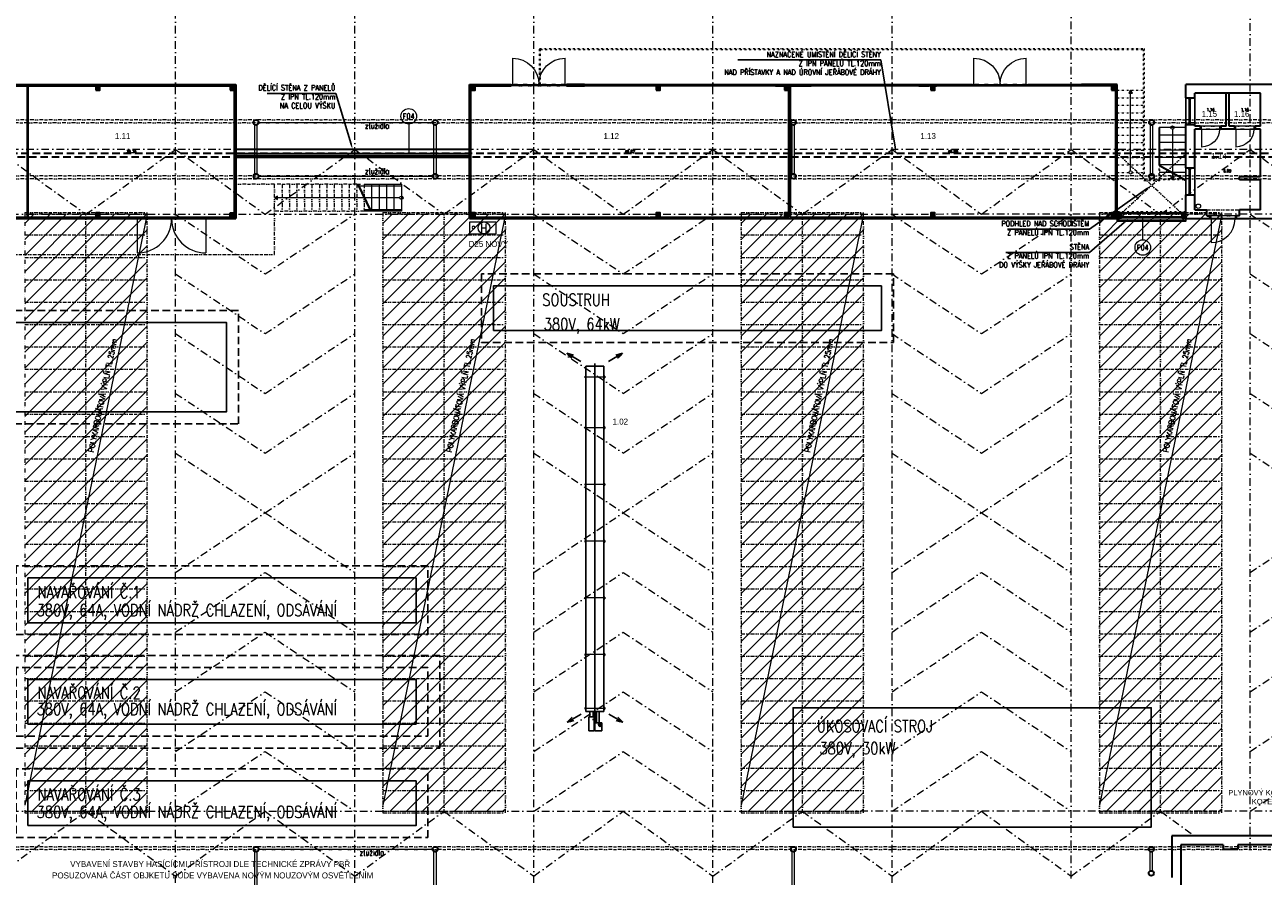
# Model space of a CAD drawing. Header units: millimetres. Extents: x -485339 to 350584, y -2181201 to -313328.
# Tile 53 of 115: x -108934 to -67443, y -1041773 to -1013247. Entities that reach past the tile are written whole.
import ezdxf
from ezdxf import colors
from ezdxf.entities.mleader import LeaderData, LeaderLine
from ezdxf.enums import TextEntityAlignment as Align
from ezdxf.math import Vec2, Vec3

# ---------------------------------------------------------------- set-up
doc = ezdxf.new("R2010")
doc.units = ezdxf.units.MM
doc.header["$LTSCALE"] = 10
for name, pattern in [('DASHDOT', [25.4, 12.7, -6.35, 0, -6.35]), ('DASHED', [19.05, 12.7, -6.35]), ('DĚLICÍ2', [15.875, 6.35, -3.175, 0, -3.175, 0, -3.175]), ('ČÁRKOVANÁ', [19.05, 12.7, -6.35]), ('ČÁRKOVANÁ2', [9.525, 6.35, -3.175])]:
    doc.linetypes.add(name, pattern=pattern)
for name, color, linetype in [('1-UT-POPIS', 7, 'Continuous'), ('1VZT-vytápění', 150, 'Continuous'), ('VYBAVENÍ', 222, 'Continuous'), ('VYBAVENÍ_POPIS', 222, 'Continuous'), ('VYBAVENÍ_POŽADAVKY', 200, 'Continuous')]:
    doc.layers.add(name, color=color, linetype=linetype)
for name, color, linetype, lineweight in [('N_dveře', 10, 'Continuous', 18), ('N_popis', 10, 'Continuous', 18), ('N_čáry_dělící stěna', 212, 'ČÁRKOVANÁ', 35), ('N_čáry_nad', 10, 'DĚLICÍ2', 18), ('N_čáry_obv.plášt', 212, 'Continuous', 18), ('N_čáry_obv.plášt_obrys', 212, 'Continuous', 35), ('N_šrary', 10, 'Continuous', 18), ('PBŘ', 160, 'Continuous', 18), ('St__otvory_dveře', 40, 'Continuous', 18), ('St_otvory_okna', 40, 'Continuous', 18), ('St_plocha_místnosti', 250, 'Continuous', 18), ('St_sloupy_konstrukce haly', 5, 'Continuous', 35), ('St_sloupy_opláštění_půdorys', 25, 'Continuous', 35), ('St_čáry_nad', 250, 'DĚLICÍ2', 18), ('St_čáry_obrys', 5, 'Continuous', 35), ('St_čáry_osy', 250, 'DASHDOT', 18), ('St_čáry_plné', 250, 'Continuous', 18), ('St_čáry_pod', 250, 'ČÁRKOVANÁ2', 18), ('ZTI_ST_kanalda', 234, 'Continuous', 18)]:
    doc.layers.add(name, color=color, linetype=linetype, lineweight=lineweight)
doc.layers.add('St_plocha_místn', color=140, linetype='Continuous', lineweight=18, plot=False)
doc.styles.add('Andy', font='txt')
doc.styles.add('ROMANS', font='romans.shx', dxfattribs={"width": 0.8})
doc.styles.get("Standard").update_dxf_attribs({"font": 'simplex.shx', "width": 0.8})
doc.linetypes.add('ZIGZAG', pattern='A,0.00254,-5.08,[131,ltypeshp.shx,S=5.08,R=0,X=-5.08,Y=0],-10.16,[131,ltypeshp.shx,S=5.08,R=180,X=5.08,Y=0],-5.08', length=20.32254)

# ---------------------------------------------------------------- blocks, each defined once
blk = doc.blocks.new('G$CD8A98CDB')
at = {"layer": 'St_sloupy_konstrukce haly', "color": 250, "lineweight": 18, "ltscale": 2}
for points in [[(-825, 0), (825, 0)], [(-825, -80), (825, -80)]]:
    blk.add_lwpolyline(points, dxfattribs=at)
at = {"layer": 'St_sloupy_konstrukce haly', "ltscale": 2}
for centre in [(-900, -40), (900, -40)]:
    blk.add_circle(centre, 85, dxfattribs=at)
blk = doc.blocks.new('G$C7F8F446A')
at = {"layer": 'St_čáry_plné', "color": 0, "linetype": 'ByBlock', "ltscale": 2}
for p, q in [((20055, 4100), (-55, 4100)), ((-55, 0), (20055, 0))]:
    blk.add_line(p, q, dxfattribs=at)
for points in [[(-55, 4100), (-55, 0)], [(695, 4100), (695, 0)], [(1445, 4100), (1445, 0)], [(2195, 4100), (2195, 0)], [(2945, 4100), (2945, 0)], [(3695, 4100), (3695, 0)], [(4445, 4100), (4445, 0)], [(5195, 4100), (5195, 0)], [(5945, 4100), (5945, 0)], [(6695, 4100), (6695, 0)], [(7445, 4100), (7445, 0)], [(8195, 4100), (8195, 0)], [(8945, 4100), (8945, 0)], [(9695, 4100), (9695, 0)], [(10305, 4100), (10305, 0)], [(11055, 4100), (11055, 0)], [(11805, 4100), (11805, 0)], [(12555, 4100), (12555, 0)], [(13305, 4100), (13305, 0)], [(14055, 4100), (14055, 0)], [(14805, 4100), (14805, 0)], [(15555, 4100), (15555, 0)], [(16305, 4100), (16305, 0)], [(17055, 4100), (17055, 0)], [(17805, 4100), (17805, 0)], [(18555, 4100), (18555, 0)], [(19305, 4100), (19305, 0)], [(20055, 4100), (20055, 0)], [(-55, 2050), (20000, 2050)]]:
    blk.add_lwpolyline(points, dxfattribs=at)
at = {"layer": 'St_čáry_pod', "color": 0, "linetype": 'ByBlock', "ltscale": 2}
for p, q in [((0, 4100), (0, 0)), ((20000, 0), (20000, 4100))]:
    blk.add_line(p, q, dxfattribs=at)
blk = doc.blocks.new('*U1155')
at = {"layer": 'St_čáry_osy', "ltscale": 2}
blk.add_lwpolyline([(-3000, -1000), (-4, 1000), (3000, -1000)], dxfattribs=at)
blk = doc.blocks.new('*U1154')
at = {"layer": 'St_čáry_osy', "ltscale": 2}
for p in [(24000, 8000), (36000, 8000), (48000, 8000), (60000, 8000), (24000, 6000), (36000, 6000), (48000, 6000), (60000, 6000), (24000, 4000), (36000, 4000), (48000, 4000), (60000, 4000), (24000, 2000), (36000, 2000), (48000, 2000), (60000, 2000), (24000, 0), (36000, 0), (48000, 0), (60000, 0)]:
    blk.add_blockref('*U1155', p, dxfattribs=at)
blk = doc.blocks.new('*U1157')
at = {"layer": 'St_čáry_osy', "ltscale": 2}
blk.add_lwpolyline([(-3000, -1000), (-4, 1000), (3000, -1000)], dxfattribs=at)
blk = doc.blocks.new('*U1156')
at = {"layer": 'St_čáry_osy', "ltscale": 2}
for p in [(24000, 8000), (36000, 8000), (48000, 8000), (60000, 8000), (24000, 6000), (36000, 6000), (48000, 6000), (60000, 6000), (24000, 4000), (36000, 4000), (48000, 4000), (60000, 4000), (24000, 2000), (36000, 2000), (48000, 2000), (60000, 2000), (24000, 0), (36000, 0), (48000, 0), (60000, 0)]:
    blk.add_blockref('*U1157', p, dxfattribs=at)
blk = doc.blocks.new('G$C325A9F68')
at = {"layer": 'St_otvory_okna', "ltscale": 2}
for points in [[(0, 0), (1200, 0), (1200, 50), (0, 50)], [(0, 0), (50, 0), (50, 50), (0, 50)], [(1200, 0), (1150, 0), (1150, 50), (1200, 50)]]:
    blk.add_lwpolyline(points, close=True, dxfattribs=at)
blk = doc.blocks.new('G$C19647512')
at = {"layer": 'St__otvory_dveře', "ltscale": 2}
for points in [[(0, -50), (50, -50), (50, 0), (0, 0)], [(2350, -50), (2400, -50), (2400, 0), (2350, 0)]]:
    blk.add_lwpolyline(points, close=True, dxfattribs=at)
at = {"layer": 'St__otvory_dveře', "linetype": 'DĚLICÍ2', "ltscale": 2}
for points in [[(2350, 0), (50, 0)], [(2350, -50), (50, -50)]]:
    blk.add_lwpolyline(points, dxfattribs=at)
at = {"layer": 'St__otvory_dveře', "ltscale": 2}
for points in [[(50, -50), (50, -1200)], [(2350, -50), (2350, -1200)]]:
    blk.add_lwpolyline(points, dxfattribs=at)
for centre, start, end in [((50, -50), 270, 0), ((2350, -50), 180, 270)]:
    blk.add_arc(centre, 1150, start, end, dxfattribs=at)
blk = doc.blocks.new('G$C2F820337')
at = {"layer": 'St_sloupy_opláštění_půdorys', "ltscale": 2}
blk.add_lwpolyline([(-70, -70), (70, -70), (70, 70), (-70, 70)], close=True, dxfattribs=at)
for points in [[(-70, 70), (70, -70)], [(70, 70), (-70, -70)]]:
    blk.add_lwpolyline(points, dxfattribs=at)
blk = doc.blocks.new('G$C541DE37C')
at = {"layer": 'St_otvory_okna', "ltscale": 2}
for points in [[(0, -900), (0, 0), (-50, 0), (-50, -900)], [(0, 0), (0, -50), (-50, -50), (-50, 0)], [(0, -900), (0, -850), (-50, -850), (-50, -900)]]:
    blk.add_lwpolyline(points, close=True, dxfattribs=at)
blk = doc.blocks.new('G$C3969F823')
at = {"layer": 'St__otvory_dveře', "ltscale": 2}
for points in [[(-100, -50), (-100, 0), (0, 0), (0, -50)], [(-101, -700), (-101, -650), (-1, -650), (-1, -700)]]:
    blk.add_lwpolyline(points, close=True, dxfattribs=at)
at = {"layer": 'St__otvory_dveře', "linetype": 'DĚLICÍ2', "ltscale": 2}
for points in [[(-100, -50), (-101, -650)], [(0, -50), (-1, -650)]]:
    blk.add_lwpolyline(points, dxfattribs=at)
at = {"layer": 'St__otvory_dveře', "color": 0, "ltscale": 2}
blk.add_lwpolyline([(-101, -650), (-701, -650)], dxfattribs=at)
blk.add_arc((-101, -650), 600, 90, 180, dxfattribs=at)
blk = doc.blocks.new('G$CC1796412')
at = {"layer": 'St__otvory_dveře', "color": 0, "ltscale": 2}
blk.add_lwpolyline([(850, 1), (850, 801)], dxfattribs=at)
at = {"layer": 'St__otvory_dveře', "ltscale": 2}
for points in [[(50, 0), (0, 0), (0, -100), (50, -100)], [(900, 1), (850, 1), (850, -99), (900, -99)]]:
    blk.add_lwpolyline(points, close=True, dxfattribs=at)
at = {"layer": 'St__otvory_dveře', "linetype": 'DĚLICÍ2', "ltscale": 2}
for points in [[(50, 0), (850, 1)], [(50, -100), (850, -99)]]:
    blk.add_lwpolyline(points, dxfattribs=at)
at = {"layer": 'St__otvory_dveře', "color": 0, "ltscale": 2}
blk.add_arc((850, 1), 800, 90, 180, dxfattribs=at)
blk = doc.blocks.new('G$C73FA397A')
at = {"layer": 'St__otvory_dveře', "ltscale": 2}
for points in [[(0, -50), (50, -50), (50, 0), (0, 0)], [(1800, -50), (1850, -50), (1850, 0), (1800, 0)]]:
    blk.add_lwpolyline(points, close=True, dxfattribs=at)
at = {"layer": 'St__otvory_dveře', "linetype": 'DĚLICÍ2', "ltscale": 2}
for points in [[(1800, 0), (50, 0)], [(1800, -50), (50, -50)]]:
    blk.add_lwpolyline(points, dxfattribs=at)
at = {"layer": 'St__otvory_dveře', "ltscale": 2}
for points in [[(50, -50), (50, -925)], [(1800, -50), (1800, -925)]]:
    blk.add_lwpolyline(points, dxfattribs=at)
for centre, start, end in [((50, -50), 270, 0), ((1800, -50), 180, 270)]:
    blk.add_arc(centre, 875, start, end, dxfattribs=at)
blk = doc.blocks.new('G$CB69B1554')
at = {"layer": 'St_čáry_nad'}
for points in [[(31280, 0), (31280, 1200), (50630, 1200), (51530, 1200), (51530, -3000)], [(31310, 0), (31310, 1170), (50630, 1170), (51500, 1170), (51500, -3030)], [(50630, -200), (51530, -200)], [(50630, -450), (51530, -450)], [(50630, -700), (51530, -700)], [(50630, -950), (51530, -950)], [(50630, -1200), (51530, -1200)], [(50630, -1450), (51530, -1450)], [(50630, -1700), (51530, -1700)], [(50630, -1950), (51530, -1950)], [(50630, -2200), (51530, -2200)], [(50630, -2450), (51530, -2450)], [(50630, -2700), (51530, -2700)], [(52030, -3200), (52030, -2700)], [(52060, -3230), (52060, -2717)], [(50630, -2950), (51530, -2950)], [(52060, -3230), (51500, -3230)], [(52868, -3200), (51530, -3200)], [(52930, -4050), (52930, -3034)], [(52930, -4271), (50630, -4271)], [(52930, -4450), (50630, -4450)]]:
    blk.add_lwpolyline(points, dxfattribs=at)
at = {"layer": 'St_čáry_nad', "ltscale": 2}
for points in [[(0, -4500), (0, -5700), (21100, -5700), (22400, -5700), (22400, -3350), (21100, -3350)], [(25150, -3350), (22400, -3350)], [(22650, -3350), (22650, -4250)], [(22900, -3350), (22900, -4250)], [(23150, -3350), (23150, -4250)], [(23400, -3350), (23400, -4250)], [(23650, -3350), (23650, -4250)], [(23900, -3350), (23900, -4250)], [(24150, -3350), (24150, -4250)], [(24400, -3350), (24400, -4250)], [(24650, -3350), (24650, -4250)], [(24900, -3350), (24900, -4250)], [(25150, -3350), (25150, -4250)], [(25150, -3350), (25400, -3350), (25400, -4250)], [(25400, -4250), (22400, -4250)], [(53630, -4200), (54730, -4200)]]:
    blk.add_lwpolyline(points, dxfattribs=at)
at = {"layer": 'St_čáry_obrys', "ltscale": 2}
for points in [[(0, 0), (21100, 0)], [(21100, 0), (21100, -4500)], [(52930, -450), (52930, 0)], [(57040, 0), (52930, 0)], [(50, -50), (21050, -50)], [(14125, -4450), (14125, -50)], [(14150, -4450), (14150, -50)], [(21050, -50), (21050, -4450)], [(53230, -450), (53230, -300)], [(54280, -300), (53230, -300)], [(55430, -300), (53230, -300)], [(54280, -1400), (54280, -300)], [(55430, -300), (54380, -300)], [(54380, -1400), (54380, -300)], [(55430, -1400), (55430, -300)], [(52930, -450), (53230, -450)], [(52930, -2800), (52930, -1350)], [(52930, -1350), (53230, -1350)], [(53230, -1400), (53230, -1350)], [(53405, -1400), (53230, -1400)], [(53230, -2800), (53230, -1500)], [(53405, -1500), (53230, -1500)], [(53405, -1400), (53405, -1500)], [(54280, -1400), (54105, -1400)], [(54105, -1400), (54105, -1500)], [(54555, -1500), (54105, -1500)], [(54555, -1400), (54380, -1400)], [(54555, -1400), (54555, -1500)], [(55430, -1400), (55255, -1400)], [(55255, -1400), (55255, -1500)], [(55430, -1500), (55255, -1500)], [(55430, -3100), (55430, -1500)], [(52930, -2800), (53230, -2800)], [(55430, -3100), (54730, -3100)], [(54730, -3200), (54730, -3100)], [(55430, -3200), (54730, -3200)], [(55430, -4200), (55430, -3200)], [(52930, -4500), (52930, -3700)], [(52930, -3700), (53230, -3700)], [(53230, -4200), (53230, -3700)], [(15350, -4450), (16550, -4450)], [(15350, -4450), (15350, -4500)], [(15350, -4500), (16550, -4500)], [(16550, -4450), (16550, -4500)], [(20150, -4450), (21050, -4450)], [(20150, -4450), (20150, -4500)], [(20150, -4500), (21100, -4500)], [(52930, -4500), (53730, -4500)], [(53230, -4200), (53630, -4200)], [(53630, -4400), (53630, -4200)], [(53630, -4400), (53730, -4400)], [(53730, -4500), (53730, -4400)], [(53730, -4500), (53730, -4500), (53730, -4500)], [(54630, -4500), (54630, -4400)], [(54730, -4400), (54630, -4400)], [(54630, -4500), (56080, -4500)], [(54730, -4400), (54730, -4200)], [(55430, -4200), (54730, -4200)]]:
    blk.add_lwpolyline(points, dxfattribs=at)
at = {"layer": 'St_čáry_obrys'}
for points in [[(28930, -4500), (28930, 0)], [(28930, 0), (29109, 0), (30330, 0)], [(30330, -50), (30330, 0)], [(32180, -50), (32180, 0)], [(32780, 0), (32180, 0)], [(32780, -50), (32780, 0)], [(35180, -50), (35180, 0)], [(35180, 0), (36780, 0)], [(36780, -50), (36780, 0)], [(39180, -50), (39180, 0)], [(39180, 0), (40380, 0)], [(40380, -50), (40380, 0)], [(43980, -50), (43980, 0)], [(43980, 0), (44580, 0)], [(44580, -50), (44580, 0)], [(47630, -50), (47630, 0)], [(47630, 0), (48230, 0)], [(48230, -50), (48230, 0)], [(50630, 0), (49430, 0)], [(49430, -50), (49430, 0)], [(50630, -4500), (50630, 0)], [(28980, -4450), (28980, -50)], [(28980, -50), (29109, -50), (30330, -50)], [(32180, -50), (32780, -50)], [(36780, -50), (35180, -50)], [(39180, -50), (39620, -50)], [(39620, -50), (39620, -4450)], [(39670, -50), (40380, -50)], [(39670, -50), (39670, -4450)], [(43980, -50), (44330, -50)], [(44380, -50), (44580, -50)], [(48230, -50), (47630, -50)], [(50580, -50), (49430, -50)], [(50580, -4450), (50580, -50)], [(50580, -1427), (50580, -50)], [(28930, -4500), (50630, -4500)], [(28980, -4450), (34930, -4450)], [(34980, -4450), (39620, -4450)], [(39670, -4450), (44330, -4450)], [(44380, -4450), (50580, -4450)]]:
    blk.add_lwpolyline(points, dxfattribs=at)
at = {"layer": 'St_čáry_plné', "ltscale": 2}
for points in [[(51080, -200), (51021, -301), (51139, -301)], [(52480, -3200), (52421, -3099), (52539, -3099)], [(22400, -3800), (22501, -3859), (22501, -3741)]]:
    blk.add_lwpolyline(points, close=True, dxfattribs=at)
for points in [[(51080, -2895), (51080, -200)], [(52480, -1505), (52480, -3200)], [(25150, -3400), (26650, -3400)], [(25617, -4250), (25181, -3350)], [(25650, -4250), (25215, -3350)], [(25400, -3350), (25650, -3350), (25650, -4250), (25400, -4250)], [(25650, -3350), (25900, -3350), (25900, -4250), (25650, -4250)], [(25900, -3350), (26150, -3350), (26150, -4250), (25900, -4250)], [(26150, -3350), (26400, -3350), (26400, -4250), (26150, -4250)], [(26400, -3350), (26650, -3350), (26650, -4250), (26150, -4250)], [(26595, -3800), (22400, -3800)], [(26650, -4200), (25400, -4200)]]:
    blk.add_lwpolyline(points, dxfattribs=at)
at = {"layer": 'St_čáry_plné'}
for points in [[(52930, -450), (52930, -1350)], [(53230, -450), (53230, -1350)], [(52030, -2700), (52030, -1450)], [(52930, -1450), (52030, -1450)], [(52060, -2717), (52060, -1450)], [(52930, -3034), (52930, -1250)], [(52930, -1700), (52030, -1700)], [(52930, -1950), (52030, -1950)], [(52930, -2200), (52030, -2200)], [(52930, -2450), (52030, -2450)], [(52930, -2700), (52030, -2700)], [(52030, -2700), (52930, -3200)], [(52030, -2734), (52930, -3234)], [(52930, -2800), (52930, -3700)], [(53230, -2800), (53230, -3700)], [(52418, -2950), (52030, -2950)], [(52930, -2950), (52480, -2950)]]:
    blk.add_lwpolyline(points, dxfattribs=at)
at = {"layer": 'St_čáry_plné', "ltscale": 2}
for centre in [(52480, -1450), (51080, -2950), (26650, -3800)]:
    blk.add_circle(centre, 54.6, dxfattribs=at)
at = {"layer": 'ZTI_ST_kanalda', "ltscale": 2}
blk.add_circle((53346, -4084), 75, dxfattribs=at)
at = {"layer": 'St__otvory_dveře', "xscale": -1}
for name, p, rotation in [('G$C73FA397A', (30330, -50), 180), ('G$C73FA397A', (45780, -50), 180), ('G$C3969F823', (54105, -1399), 270), ('G$C3969F823', (55255, -1399), 270)]:
    blk.add_blockref(name, p, dxfattribs=dict(at, rotation=rotation))
at = {"layer": 'St__otvory_dveře', "ltscale": 2}
blk.add_blockref('G$C19647512', (17750, -4450), dxfattribs=at)
at = {"layer": 'St__otvory_dveře', "rotation": 180}
blk.add_blockref('G$CC1796412', (54630, -4501), dxfattribs=at)
at = {"layer": 'St_otvory_okna', "ltscale": 2}
for p in [(32780, -50), (33980, -50), (36780, -50), (37980, -50), (40380, -50), (41580, -50), (42780, -50), (44580, -50), (48230, -50), (12950, -4500), (14150, -4500), (16550, -4500)]:
    blk.add_blockref('G$C325A9F68', p, dxfattribs=at)
at = {"layer": 'St_otvory_okna'}
for p in [(53080, -450), (53080, -2800)]:
    blk.add_blockref('G$C541DE37C', p, dxfattribs=at)
at = {"layer": 'St_sloupy_opláštění_půdorys', "ltscale": 2}
for p in [(16480, -120), (20980, -120), (29050, -120), (35250, -120), (39550, -120), (44450, -120), (50510, -120), (16480, -4380), (29050, -4380), (35250, -4380), (39550, -4380), (44450, -4380), (50510, -4380), (50700, -4380), (52860, -4380)]:
    blk.add_blockref('G$C2F820337', p, dxfattribs=at)
at = {"layer": 'St_sloupy_opláštění_půdorys', "ltscale": 2, "xscale": -1, "rotation": 180}
blk.add_blockref('G$C2F820337', (20980, -4380), dxfattribs=at)
blk = doc.blocks.new('G$C7F2A87C2')
at = {"layer": 'St_sloupy_konstrukce haly', "color": 250, "lineweight": 18, "ltscale": 2}
for points in [[(-40, -815), (-40, -160)], [(40, -815), (40, -160)]]:
    blk.add_lwpolyline(points, dxfattribs=at)
at = {"layer": 'St_sloupy_konstrukce haly', "ltscale": 2}
for centre in [(0, -85), (0, -890)]:
    blk.add_circle(centre, 85, dxfattribs=at)
blk = doc.blocks.new('ASXAXSASXA')
at = {"layer": '1VZT-vytápění'}
for p, q in [((31730, -17558), (31458, -17087)), ((31458, -17087), (31489, -17202)), ((31458, -17087), (31543, -17171)), ((31489, -17202), (31520, -17317)), ((31543, -17171), (31627, -17256)), ((43550, -17549), (43822, -17078)), ((43738, -17163), (43654, -17247)), ((43822, -17078), (43738, -17163)), ((43791, -17193), (43760, -17308)), ((43822, -17078), (43791, -17193)), ((31885, -17714), (31885, -18314)), ((43455, -17714), (31885, -17714)), ((32228, -17686), (32228, -17714)), ((32228, -17686), (32282, -17686)), ((32282, -17686), (32282, -17714)), ((33928, -17686), (33928, -17714)), ((33928, -17686), (33982, -17686)), ((33982, -17686), (33982, -17714)), ((35828, -17686), (35828, -17714)), ((35828, -17686), (35882, -17686)), ((35882, -17686), (35882, -17714)), ((37728, -17686), (37728, -17714)), ((37728, -17686), (37782, -17686)), ((37782, -17686), (37782, -17714)), ((39628, -17686), (39628, -17714)), ((39628, -17686), (39682, -17686)), ((39682, -17686), (39682, -17714)), ((41528, -17686), (41528, -17714)), ((41528, -17686), (41582, -17686)), ((41582, -17686), (41582, -17714)), ((43328, -17686), (43328, -17714)), ((43328, -17686), (43382, -17686)), ((43382, -17686), (43382, -17714)), ((43455, -18314), (43455, -17714)), ((43831, -17839), (43963, -17839)), ((44105, -17784), (43843, -17784)), ((43843, -17784), (43843, -18014)), ((43897, -17905), (43897, -17773)), ((44105, -18014), (44105, -17784)), ((43843, -17877), (43455, -17877)), ((43843, -17961), (43455, -17961)), ((43455, -18077), (43635, -18077)), ((43455, -18191), (43635, -18191)), ((43635, -18038), (44105, -18038)), ((43635, -18038), (43635, -18224)), ((43635, -18224), (44105, -18224)), ((43677, -18038), (43677, -18004)), ((43677, -18004), (43777, -18004)), ((43727, -17983), (43727, -18093)), ((43777, -18004), (43777, -18038)), ((44105, -18014), (43843, -18014)), ((44105, -18038), (44105, -18224)), ((31730, -18487), (31458, -18958)), ((43455, -18314), (31885, -18314)), ((32228, -18341), (32228, -18314)), ((32228, -18341), (32282, -18341)), ((32282, -18341), (32282, -18314)), ((33928, -18341), (33928, -18314)), ((33928, -18341), (33982, -18341)), ((33982, -18341), (33982, -18314)), ((35828, -18341), (35828, -18314)), ((35828, -18341), (35882, -18341)), ((35882, -18341), (35882, -18314)), ((37728, -18341), (37728, -18314)), ((37728, -18341), (37782, -18341)), ((37782, -18341), (37782, -18314)), ((39628, -18341), (39628, -18314)), ((39628, -18341), (39682, -18341)), ((39682, -18341), (39682, -18314)), ((41528, -18341), (41528, -18314)), ((41528, -18341), (41582, -18341)), ((41582, -18341), (41582, -18314)), ((43328, -18341), (43328, -18314)), ((43328, -18341), (43382, -18341)), ((43382, -18341), (43382, -18314)), ((43550, -18478), (43822, -18949)), ((31458, -18958), (31489, -18843)), ((31458, -18958), (31543, -18873)), ((31489, -18843), (31520, -18728)), ((31543, -18873), (31627, -18789)), ((43738, -18865), (43654, -18780)), ((43822, -18949), (43738, -18865)), ((43791, -18834), (43760, -18719)), ((43822, -18949), (43791, -18834))]:
    blk.add_line(p, q, dxfattribs=at)
at = {"layer": '1VZT-vytápění', "lineweight": 15}
for p, q in [((32228, -17692), (32282, -17692)), ((33928, -17692), (33982, -17692)), ((35828, -17692), (35882, -17692)), ((37728, -17692), (37782, -17692)), ((39628, -17692), (39682, -17692)), ((41528, -17692), (41582, -17692)), ((43328, -17692), (43382, -17692)), ((32228, -18335), (32282, -18335)), ((33928, -18335), (33982, -18335)), ((35828, -18335), (35882, -18335)), ((37728, -18335), (37782, -18335)), ((39628, -18335), (39682, -18335)), ((41528, -18335), (41582, -18335)), ((43328, -18335), (43382, -18335))]:
    blk.add_line(p, q, dxfattribs=at)
at = {"layer": '1VZT-vytápění', "lineweight": 15, "ltscale": 5}
for p, q in [((32255, -17714), (32255, -18314)), ((33955, -17714), (33955, -18314)), ((35855, -17714), (35855, -18314)), ((37755, -17714), (37755, -18314)), ((39655, -17714), (39655, -18314)), ((41555, -17714), (41555, -18314)), ((43355, -17714), (43355, -18314))]:
    blk.add_line(p, q, dxfattribs=at)
at = {"layer": '1VZT-vytápění', "ltscale": 15}
blk.add_line((43843, -18014), (31796, -18014), dxfattribs=at)
at = {"layer": '1VZT-vytápění'}
blk.add_circle((43897, -17839), 60, dxfattribs=at)

msp = doc.modelspace()

# ---------------------------------------------------------------- hatches: boundary and pattern name
at = {"layer": 'N_šrary', "linetype": 'DASHED'}
h = msp.add_hatch(dxfattribs=at)
h.set_pattern_fill('ANSI31', color=256, scale=120)
h.set_pattern_definition([(45, (36000, -425057.46), (-269.40768, 269.40768), [])])
h.paths.add_polyline_path([(-108934.2, -1039594.2), (-104834.1, -1039593.6), (-104834.2, -1019594.2), (-108934.2, -1019594.2)])
h = msp.add_hatch(dxfattribs=at)
h.set_pattern_fill('ANSI31', color=256, scale=120)
h.set_pattern_definition([(45, (48000, -425057.46), (-269.40768, 269.40768), [])])
h.paths.add_polyline_path([(-96934.2, -1039594.2), (-92834.1, -1039593.6), (-92834.2, -1019594.2), (-96934.2, -1019594.2)])
h = msp.add_hatch(dxfattribs=at)
h.set_pattern_fill('ANSI31', color=256, scale=120)
h.set_pattern_definition([(45, (60000, -425057.46), (-269.40768, 269.40768), [])])
h.paths.add_polyline_path([(-84934.2, -1039594.2), (-80834.1, -1039593.6), (-80834.2, -1019594.2), (-84934.2, -1019594.2)])
h = msp.add_hatch(dxfattribs=at)
h.set_pattern_fill('ANSI31', color=256, scale=120)
h.set_pattern_definition([(45, (72000, -425057.46), (-269.40768, 269.40768), [])])
h.paths.add_polyline_path([(-72934.2, -1039594.2), (-68834.1, -1039593.6), (-68834.2, -1019594.2), (-72934.2, -1019594.2)])

# ---------------------------------------------------------------- linework, layer by layer
at = {"layer": 'N_popis'}
for points in [[(-96070.4, -1016573.7), (-96070.4, -1017560.3)], [(-104834.2, -1019594.2), (-108934.2, -1039394.2)], [(-92834.2, -1019594.2), (-96934.2, -1039394.2)], [(-80834.2, -1019594.2), (-84934.2, -1039394.2)], [(-68834.2, -1019594.2), (-72934.2, -1039394.2)], [(-71478.9, -1020450.7), (-71478.9, -1019695.2)]]:
    msp.add_lwpolyline(points, dxfattribs=at)
for centre in [(-96070.4, -1016313.8), (-71478.9, -1020710.6)]:
    msp.add_circle(centre, 259.9, dxfattribs=at)
at = {"layer": 'N_čáry_dělící stěna', "ltscale": 2}
for points in [[(-59389.9, -1017682.9), (-125389.9, -1017682.9)], [(-59269.9, -1017562.9), (-125269.9, -1017562.9)]]:
    msp.add_lwpolyline(points, dxfattribs=at)
at = {"layer": 'N_čáry_nad', "ltscale": 2}
for points in [[(-70034.9, -1019692.9), (-72334.9, -1017552.9)], [(-72334.9, -1019692.9), (-70034.9, -1017562.9)]]:
    msp.add_lwpolyline(points, dxfattribs=at)
at = {"layer": 'N_čáry_obv.plášt', "linetype": 'ZIGZAG'}
for points in [[(-101864.9, -1017622.9), (-94034.9, -1017622.9)], [(-72334.9, -1019752.9), (-70034.9, -1019752.9)]]:
    msp.add_lwpolyline(points, dxfattribs=at)
at = {"layer": 'N_čáry_obv.plášt_obrys'}
for points in [[(-101864.9, -1017562.9), (-94034.9, -1017562.9)], [(-101864.9, -1017682.9), (-94034.9, -1017682.9)]]:
    msp.add_lwpolyline(points, dxfattribs=at)
msp.add_lwpolyline([(-70034.9, -1019692.9), (-72334.9, -1019692.9), (-72334.9, -1019812.9), (-70034.9, -1019812.9)], close=True, dxfattribs=at)
at = {"layer": 'PBŘ', "ltscale": 40}
msp.add_lwpolyline([(-94020.3, -1019844), (-93147.3, -1019844), (-93147.3, -1020263.6), (-94020.3, -1020263.6)], close=True, dxfattribs=at)
at = {"layer": 'PBŘ', "extrusion": (0, 0, -1)}
msp.add_circle((93899.9, -1020038.6), 43.2, dxfattribs=at)
at = {"layer": 'PBŘ', "ltscale": 40}
msp.add_circle((-93547.1, -1020052.6), 198.6, dxfattribs=at)
at = {"layer": 'St_plocha_místn'}
msp.add_lwpolyline([(-122964.9, -1015231.2), (-101864.9, -1015242.9), (-101865.2, -1017417.5), (-94034.9, -1017416.5), (-94034.9, -1015242.9), (-72334.9, -1015242.9), (-72334.9, -1019552.9), (-70034.9, -1019552.9), (-70034.9, -1015242.9), (-59724.9, -1015242.9)], dxfattribs=at)
for points in [[(-122914.9, -1019692.9), (-108839.9, -1019692.9), (-108839.9, -1015292.9), (-122914.9, -1015292.9)], [(-108814.9, -1015292.9), (-101914.9, -1015292.9), (-101914.9, -1019692.9), (-108814.9, -1019692.9)], [(-93984.9, -1019692.9), (-83344.9, -1019692.9), (-83344.9, -1015292.9), (-93984.9, -1015292.9)], [(-83294.9, -1015292.9), (-72384.9, -1015292.9), (-72384.9, -1019692.9), (-83294.9, -1019692.9)], [(-69734.9, -1015542.9), (-68684.9, -1015542.9), (-68684.9, -1016642.9), (-69734.9, -1016642.9)], [(-68584.9, -1015542.9), (-67534.9, -1015542.9), (-67534.9, -1016642.9), (-68584.9, -1016642.9)], [(-69734.9, -1016742.9), (-67534.9, -1016742.9), (-67534.9, -1018342.9), (-68234.9, -1018342.9), (-68234.9, -1018442.9), (-67534.9, -1018442.9), (-67534.9, -1019442.9), (-68234.9, -1019442.9), (-68234.9, -1019642.9), (-69334.9, -1019642.9), (-69334.9, -1019442.9), (-69734.9, -1019442.9)], [(-70204.9, -1050497.6), (-60024.9, -1050497.6), (-60024.9, -1040717.6), (-61284.9, -1040717.6), (-61284.9, -1040867.6), (-61784.9, -1040867.6), (-61784.9, -1040717.6), (-68289.1, -1040717.6), (-68289.1, -1040846.2), (-68789.1, -1040867.6), (-68789.1, -1040717.6), (-70204.9, -1040717.6)]]:
    msp.add_lwpolyline(points, close=True, dxfattribs=at)
at = {"layer": 'St_čáry_nad', "ltscale": 2}
for points in [[(-43825.2, -1016437.6), (-139879.9, -1016437.6)], [(-46557.7, -1016537.6), (-139879.9, -1016537.6)], [(-43825.2, -1018307.6), (-139879.9, -1018307.6)], [(-43825.2, -1018407.6), (-139879.9, -1018407.6)], [(-43825.2, -1040782.6), (-139879.9, -1040782.6)], [(-43825.2, -1040882.6), (-139879.9, -1040882.6)]]:
    msp.add_lwpolyline(points, dxfattribs=at)
at = {"layer": 'St_čáry_obrys'}
for p, q in [((-101864.9, -1019742.9), (-101865.2, -1017417.5)), ((-101865.2, -1017417.5), (-94034.9, -1017417.5)), ((-94034.9, -1017417.5), (-94034.9, -1019742.9)), ((-122964.9, -1019742.9), (-101864.9, -1019742.9)), ((-94034.9, -1019742.9), (-72334.9, -1019742.9)), ((-72334.9, -1019742.9), (-72334.9, -1019692.9)), ((-72334.9, -1019692.9), (-72194.9, -1019692.9)), ((-72194.9, -1019692.9), (-72194.9, -1019552.9)), ((-72194.9, -1019552.9), (-70174.9, -1019552.9)), ((-70174.9, -1019552.9), (-70174.9, -1019692.9)), ((-70174.9, -1019692.9), (-70034.9, -1019692.9)), ((-70034.9, -1019692.9), (-70034.9, -1019742.9)), ((-70034.9, -1019742.9), (-58534.9, -1019742.9)), ((-59724.9, -1040417.6), (-70504.9, -1040417.6))]:
    msp.add_line(p, q, dxfattribs=at)
at = {"layer": 'St_čáry_obrys', "ltscale": 2}
for points in [[(-70504.9, -1040417.6), (-70504.9, -1041817.6)], [(-59724.9, -1040417.6), (-70504.9, -1040417.6)], [(-70204.9, -1040717.6), (-70204.9, -1047997.6)], [(-68789.1, -1040717.6), (-70204.9, -1040717.6)], [(-68789.1, -1040717.6), (-68789.1, -1040867.6)], [(-68789.1, -1040867.6), (-68289.1, -1040867.6)], [(-61784.9, -1040717.6), (-68289.1, -1040717.6)], [(-68289.1, -1040717.6), (-68289.1, -1040867.6)]]:
    msp.add_lwpolyline(points, dxfattribs=at)
at = {"layer": 'St_čáry_osy', "ltscale": 2}
for points in [[(-103879.9, -1059777.6), (-103879.9, -992785.6)], [(-97879.9, -1059777.6), (-97879.9, -992785.6)], [(-91879.9, -1059777.6), (-91879.9, -992785.6)], [(-85879.9, -1059777.6), (-85879.9, -992785.6)], [(-79879.9, -1059777.6), (-79879.9, -992785.6)], [(-73879.9, -1041843.2), (-73879.9, -992785.6)], [(-67879.9, -1040882.6), (-67879.9, -992785.6)], [(-139879.9, -1017422.6), (-43825.2, -1017409.8)], [(-109879.9, -1017422.6), (-106884.2, -1019595.1), (-103879.9, -1017422.6)], [(-103879.9, -1017422.6), (-100884.2, -1019595.1), (-97879.9, -1017422.6)], [(-97879.9, -1017422.6), (-94884.2, -1019595.1), (-91879.9, -1017422.6)], [(-91879.9, -1017422.6), (-88884.2, -1019595.1), (-85879.9, -1017422.6)], [(-85879.9, -1017422.6), (-82884.2, -1019595.1), (-79879.9, -1017422.6)], [(-79879.9, -1017422.6), (-76884.2, -1019595.1), (-73879.9, -1017422.6)], [(-73879.9, -1017422.6), (-70884.2, -1019595.1), (-67879.9, -1017422.6)], [(-67879.9, -1017422.6), (-64884.2, -1019595.1), (-61879.9, -1017422.6)], [(-139879.9, -1019595.1), (-43825.2, -1019582.3)], [(-139879.9, -1039595.1), (-43825.2, -1039582.3)], [(-109879.9, -1041767.6), (-106884.2, -1039595.1), (-103879.9, -1041767.6)], [(-103879.9, -1041767.6), (-100884.2, -1039595.1), (-97879.9, -1041767.6)], [(-97879.9, -1041767.6), (-94884.2, -1039595.1), (-91879.9, -1041767.6)], [(-91879.9, -1041767.6), (-88884.2, -1039595.1), (-85879.9, -1041767.6)], [(-85879.9, -1041767.6), (-82884.2, -1039595.1), (-79879.9, -1041767.6)], [(-79879.9, -1041767.6), (-76884.2, -1039595.1), (-73879.9, -1041767.6)], [(-73879.9, -1041767.6), (-70884.2, -1039595.1), (-69746.8, -1040417.6)]]:
    msp.add_lwpolyline(points, dxfattribs=at)
at = {"layer": 'St_čáry_plné', "ltscale": 2}
for points in [[(-101099.9, -1016524), (-95269.9, -1016524)], [(-101099.9, -1018324), (-95269.9, -1018324)], [(-101099.9, -1040867.6), (-95269.9, -1040867.6)]]:
    msp.add_lwpolyline(points, dxfattribs=at)
at = {"layer": 'VYBAVENÍ', "linetype": 'ČÁRKOVANÁ2', "ltscale": 4}
for points in [[(-93632.6, -1023895.1), (-79832.6, -1023895.1), (-79832.6, -1021595.1), (-93632.6, -1021595.1)], [(-119578.8, -1022819.8), (-119578.8, -1026619.8), (-101778.8, -1026619.8), (-101778.8, -1022819.8)], [(-109227.1, -1033678.1), (-95427.1, -1033678.1), (-95427.1, -1031378.1), (-109227.1, -1031378.1)], [(-109627.1, -1037478.1), (-95027.1, -1037478.1), (-95027.1, -1034378.1), (-109627.1, -1034378.1)], [(-109227.1, -1037078.1), (-95427.1, -1037078.1), (-95427.1, -1034778.1), (-109227.1, -1034778.1)], [(-109227.1, -1040478.1), (-95427.1, -1040478.1), (-95427.1, -1038178.1), (-109227.1, -1038178.1)]]:
    msp.add_lwpolyline(points, close=True, dxfattribs=at)
at = {"layer": 'VYBAVENÍ'}
for points in [[(-93232.6, -1023495.1), (-80232.6, -1023495.1), (-80232.6, -1021995.1), (-93232.6, -1021995.1)], [(-119178.8, -1023219.8), (-119178.8, -1026219.8), (-102178.8, -1026219.8), (-102178.8, -1023219.8)], [(-108827.1, -1033278.1), (-95827.1, -1033278.1), (-95827.1, -1031778.1), (-108827.1, -1031778.1)], [(-108827.1, -1036678.1), (-95827.1, -1036678.1), (-95827.1, -1035178.1), (-108827.1, -1035178.1)], [(-83195.1, -1040127), (-71195.1, -1040127), (-71195.1, -1036127), (-83195.1, -1036127)], [(-108827.1, -1040078.1), (-95827.1, -1040078.1), (-95827.1, -1038578.1), (-108827.1, -1038578.1)]]:
    msp.add_lwpolyline(points, close=True, dxfattribs=at)

# ---------------------------------------------------------------- block references
at = {"layer": '1VZT-vytápění', "rotation": 270}
msp.add_blockref('ASXAXSASXA', (-71818, -992794.4), dxfattribs=at)
at = {"layer": 'N_dveře', "ltscale": 2}
msp.add_blockref('G$CB69B1554', (-122964.9, -1015242.9), dxfattribs=at)
at = {"layer": 'St_sloupy_konstrukce haly', "ltscale": 2, "rotation": 90}
for p in [(-101224.9, -1017422.6), (-95224.9, -1017422.6), (-83224.9, -1017422.6), (-71224.9, -1017422.6), (-101224.9, -1041767.6), (-95224.9, -1041767.6), (-83224.9, -1041767.6)]:
    msp.add_blockref('G$CD8A98CDB', p, dxfattribs=at)
at = {"layer": 'St_čáry_nad', "ltscale": 2, "rotation": 90}
for p in [(-104834.2, -1039594.2), (-92834.2, -1039594.2), (-80834.2, -1039594.2)]:
    msp.add_blockref('G$C7F8F446A', p, dxfattribs=at)
at = {"layer": 'St_čáry_nad', "rotation": 90}
msp.add_blockref('G$C7F8F446A', (-68834.2, -1039594.2), dxfattribs=at)
at = {"layer": 'St_čáry_osy', "ltscale": 2, "xscale": -1, "rotation": 180}
msp.add_blockref('*U1156', (-124879.9, -1020595.1), dxfattribs=at)
at = {"layer": 'St_čáry_osy', "ltscale": 2}
msp.add_blockref('*U1154', (-124879.9, -1038595.1), dxfattribs=at)
at = {"layer": 'St_čáry_plné'}
msp.add_blockref('G$C7F2A87C2', (-71193, -1040782.2), dxfattribs=at)

# ---------------------------------------------------------------- texts
at = {"layer": '1-UT-POPIS', "insert": (-67415.1, -1038881.7), "char_height": 180, "attachment_point": 2}
msp.add_mtext_dynamic_manual_height_columns('{\\fArial|b0|i0|c238|p34;PLYNOVÝ KONDEN.\\PKOTEL \\P}', width=3016.824, gutter_width=12.5, heights=[0], dxfattribs=at)
at = {"layer": 'N_popis', "width": 0.8}
for p in [(-96070.4, -1016313.8), (-71478.9, -1020710.6)]:
    msp.add_text('F04', height=180, dxfattribs=at).set_placement(p, align=Align.MIDDLE_CENTER)
for p in [(-106628.1, -1027582.2), (-94628.1, -1027582.2), (-82628.1, -1027582.2), (-70628.1, -1027582.2)]:
    msp.add_text('POLYKARBONÁTOVÁ VÝPLŇ TL.25mm', height=180, rotation=78.30106, dxfattribs=at).set_placement(p)
at = {"layer": 'PBŘ', "style": 'ROMANS', "width": 0.8}
msp.add_text('H', height=300, dxfattribs=at).set_placement((-93672.8, -1020211.9))
at = {"layer": 'PBŘ', "ltscale": 2, "style": 'Andy'}
for s, p in [('D25 NOVÝ', (-94064.1, -1020691.3)), ('VYBAVENÍ STAVBY HASÍCÍCMI PŘÍSTROJI DLE TECHNICKÉ ZPRÁVY PBŘ', (-107411, -1041464.2)), ('POSUZOVANÁ ČÁST OBJKETU BUDE VYBAVENA NOVÝM NOUZOVÝM OSVĚTLENÍM', (-108018.9, -1041846.6))]:
    msp.add_text(s, height=200, dxfattribs=at).set_placement(p)
at = {"layer": 'St_plocha_místn', "width": 0.8}
for s, p in [('1.16', (-69209.9, -1016092.9)), ('1.16', (-68059.9, -1016092.9)), ('30.36', (-105364.9, -1017492.9)), ('46.82', (-88664.9, -1017492.9)), ('48.00', (-77839.9, -1017492.9)), ('6.09', (-68648.9, -1018141.9))]:
    msp.add_text(s, height=100, dxfattribs=at).set_placement(p, align=Align.MIDDLE_CENTER)
at = {"layer": 'St_plocha_místnosti', "ltscale": 2, "style": 'Andy'}
for s, p in [('1.15', (-69509.1, -1016333)), ('1.16', (-68425.7, -1016333)), ('1.11', (-105915.3, -1017075.3)), ('1.12', (-89546.2, -1017075.3)), ('1.13', (-78930.5, -1017075.3)), ('1.14', (-69187, -1017743.7)), ('1.02', (-89243.2, -1026641.2))]:
    msp.add_text(s, height=200, dxfattribs=at).set_placement(p)
at = {"layer": 'St_čáry_plné', "ltscale": 2, "width": 0.8}
for p in [(-97540.7, -1016727.8), (-97540.7, -1018251.4), (-97716.5, -1041082.8)]:
    msp.add_text('ztužidla', height=200, dxfattribs=at).set_placement(p)
at = {"layer": 'VYBAVENÍ_POPIS', "width": 0.8}
for s, p in [('SOUSTRUH', (-91596.8, -1022661.1)), ('NAVAŘOVÁNÍ Č.1', (-108508.2, -1032457.8)), ('NAVAŘOVÁNÍ Č.2', (-108508.2, -1035831.2)), ('ÚKOSOVACÍ STROJ', (-82399.4, -1036946.4)), ('NAVAŘOVÁNÍ Č.3', (-108508.2, -1039231.2))]:
    msp.add_text(s, height=400, dxfattribs=at).set_placement(p)
at = {"layer": 'VYBAVENÍ_POŽADAVKY', "width": 0.8}
for s, p in [('380V, 64kW', (-91546.8, -1023476.1)), ('380V, 64A, VODNÍ NÁDRŽ CHLAZENÍ, ODSÁVÁNÍ', (-108535.5, -1033055.9)), ('380V, 64A, VODNÍ NÁDRŽ CHLAZENÍ, ODSÁVÁNÍ', (-108535.5, -1036374)), ('380V, 30kW', (-82309.6, -1037686.8)), ('380V, 64A, VODNÍ NÁDRŽ CHLAZENÍ, ODSÁVÁNÍ', (-108535.5, -1039821.1))]:
    msp.add_text(s, height=400, dxfattribs=at).set_placement(p)

# ---------------------------------------------------------------- leaders
at = {"layer": 'N_popis'}
ml = msp.add_multileader_mtext('Standard', dxfattribs=at)
ml.set_content('NAZNAČENÉ UMÍSTĚNÍ DĚLÍCÍ STĚNY \\PZ IPN PANELŮ TL.120mm\\PNAD PŘÍSTAVKY A NAD ÚROVNÍ JEŘÁBOVÉ DRÁHY  ', color=256)
ml.set_leader_properties()
ml.build(insert=Vec2(0, 0))
ml.multileader.update_dxf_attribs({"text_left_attachment_type": 6, "text_right_attachment_type": 6, "arrow_head_size": 180})
ctx = ml.context
ctx.base_point, ctx.char_height, ctx.arrow_head_size, ctx.plane_origin = Vec3(-85845, -1014426.6), 180, 180, Vec3(-79473, -1013462.2)
ctx.left_attachment, ctx.right_attachment, ctx.text_align_type = 6, 6, 2
notes = []
notes.append((ctx, [(0, (1, 1, 0), (-80251.3, -1014426.6), (-1, 0), 8, [(0, [(-79744, -1017529.8)], 0, [])])]))
ctx.mtext.insert, ctx.mtext.alignment, ctx.mtext.flow_direction = Vec3(-80261.3, -1014148.8), 3, 5
ml = msp.add_multileader_mtext('Standard', dxfattribs=at)
ml.set_content('DĚLÍCÍ STĚNA Z PANELŮ\\PZ IPN TL.120mm \\PNA CELOU VÝŠKU', color=256)
ml.set_leader_properties()
ml.build(insert=Vec2(0, 0))
ml.multileader.update_dxf_attribs({"text_left_attachment_type": 6, "text_right_attachment_type": 6, "arrow_head_size": 180})
ctx = ml.context
ctx.base_point, ctx.char_height, ctx.arrow_head_size, ctx.plane_origin = Vec3(-101182.7, -1015544.5), 180, 180, Vec3(-97738.7, -1014580.1)
ctx.left_attachment, ctx.right_attachment, ctx.text_align_type = 6, 6, 2
notes.append((ctx, [(0, (1, 1, 0), (-98517, -1015544.5), (-1, 0), 8, [(0, [(-97950, -1017417.5)], 0, [])])]))
ctx.mtext.insert, ctx.mtext.alignment, ctx.mtext.flow_direction = Vec3(-98527, -1015266.8), 3, 5
ml = msp.add_multileader_mtext('Standard', dxfattribs=at)
ml.set_content('PODHLED NAD SCHODIŠTĚM\\PZ PANELŮ IPN TL.120mm ', color=256)
ml.set_leader_properties()
ml.build(insert=Vec2(0, 0))
ml.multileader.update_dxf_attribs({"text_left_attachment_type": 6, "text_right_attachment_type": 6, "arrow_head_size": 180})
ctx = ml.context
ctx.base_point, ctx.char_height, ctx.arrow_head_size, ctx.plane_origin = Vec3(-76246.6, -1020095.3), 180, 180, Vec3(-72487.1, -1019130.9)
ctx.left_attachment, ctx.right_attachment, ctx.text_align_type = 6, 6, 2
notes.append((ctx, [(0, (1, 1, 0), (-73265.4, -1020095.3), (-1, 0), 8, [(0, [(-71202.3, -1018639.2)], 0, [])])]))
ctx.mtext.insert, ctx.mtext.alignment, ctx.mtext.flow_direction = Vec3(-73275.4, -1019817.6), 3, 5
ml = msp.add_multileader_mtext('Standard', dxfattribs=at)
ml.set_content('STĚNA \\PZ PANELŮ IPN TL.120mm \\PDO VÝŠKY JEŘÁBOVÉ DRÁHY ', color=256)
ml.set_leader_properties()
ml.build(insert=Vec2(0, 0))
ml.multileader.update_dxf_attribs({"text_left_attachment_type": 6, "text_right_attachment_type": 6, "arrow_head_size": 180})
ctx = ml.context
ctx.base_point, ctx.char_height, ctx.arrow_head_size, ctx.plane_origin = Vec3(-76452.3, -1020876.4), 180, 180, Vec3(-72487.1, -1019912)
ctx.left_attachment, ctx.right_attachment, ctx.text_align_type = 6, 6, 2
notes.append((ctx, [(0, (1, 1, 0), (-73265.4, -1020876.4), (-1, 0), 8, [(0, [(-71960.8, -1019754.6)], 0, [])])]))
ctx.mtext.insert, ctx.mtext.alignment, ctx.mtext.flow_direction = Vec3(-73275.4, -1020598.6), 3, 5
for ctx, leaders in notes:
    for number, flags, end, landing, length, lines in leaders:
        leader = LeaderData()
        leader.index, (leader.has_last_leader_line, leader.has_dogleg_vector, leader.attachment_direction) = number, flags
        leader.last_leader_point, leader.dogleg_vector, leader.dogleg_length = Vec3(end), Vec3(landing), length
        for number, points, colour, breaks in lines:
            line = LeaderLine()
            line.index, line.vertices, line.color, line.breaks = number, Vec3.list(points), colors.encode_raw_color(colour), breaks
            leader.lines.append(line)
        ctx.leaders.append(leader)

doc.saveas('drawing.dxf')
